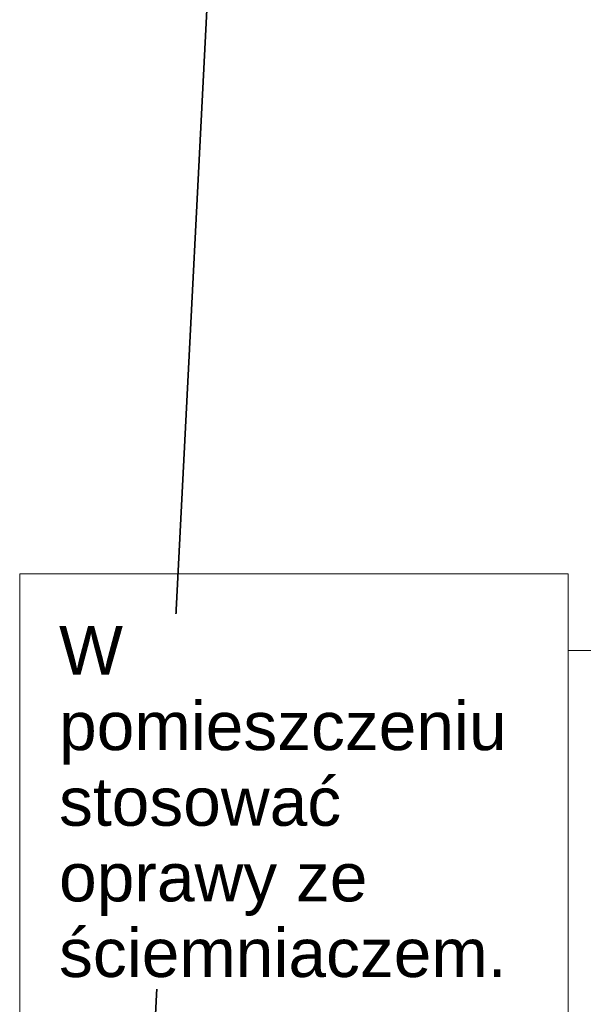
# Model space of a CAD drawing. Header units: centimetres. Extents: x -923 to 131, y 2044 to 2827.
# Tile 3 of 14: x -923 to -807, y 2455 to 2658. Entities that reach past the tile are written whole.
import ezdxf

# ---------------------------------------------------------------- set-up
doc = ezdxf.new("R2010")
doc.units = ezdxf.units.CM
for name, color, linetype, lineweight in [('Notatki tekstowe', 50, 'Continuous', 9), ('Notatki tekstowe-1', 7, 'Continuous', 9), ('Ściany-2', 250, 'Continuous', 35)]:
    doc.layers.add(name, color=color, linetype=linetype, lineweight=lineweight)
doc.styles.add('Arial_2', font='arial.ttf', dxfattribs={"height": 10})

msp = doc.modelspace()

# ---------------------------------------------------------------- linework, layer by layer
at = {"layer": 'Notatki tekstowe'}
msp.add_line((-742.93, 2528.19), (-809.67, 2528.19), dxfattribs=at)
at = {"layer": 'Notatki tekstowe', "flags": 128}
msp.add_lwpolyline([(-922.91, 2544.02), (-809.67, 2544.02), (-809.67, 2448.36), (-922.91, 2448.36)], close=True, dxfattribs=at)
at = {"layer": 'Ściany-2'}
msp.add_line((-915.87, 2044.08), (-878.38, 2775.08), dxfattribs=at)

# ---------------------------------------------------------------- next in the draw order: texts
at = {"layer": 'Notatki tekstowe-1', "insert": (-914.78, 2533.24), "char_height": 10, "width": 97.12, "attachment_point": 1, "line_spacing_factor": 0.936439, "style": 'Arial_2', "bg_fill": 3, "box_fill_scale": 1.25, "bg_fill_color": 256, "bg_fill_true_color": 13158600, "bg_fill_transparency": 0}
msp.add_mtext('\\pxt5.08,10.16,15.24,20.32,25.4,30.48,35.56,40.64,45.72,50.8,55.88,60.96,66.04,71.12,76.2,81.28,86.36,91.44,96.52,101.6,106.68,111.76,116.84,121.92,127,132.08,137.16,142.24,147.32,152.4,157.48,162.56;{W pomieszczeniu stosować oprawy ze ściemniaczem.}', dxfattribs=at)

doc.saveas('drawing.dxf')
